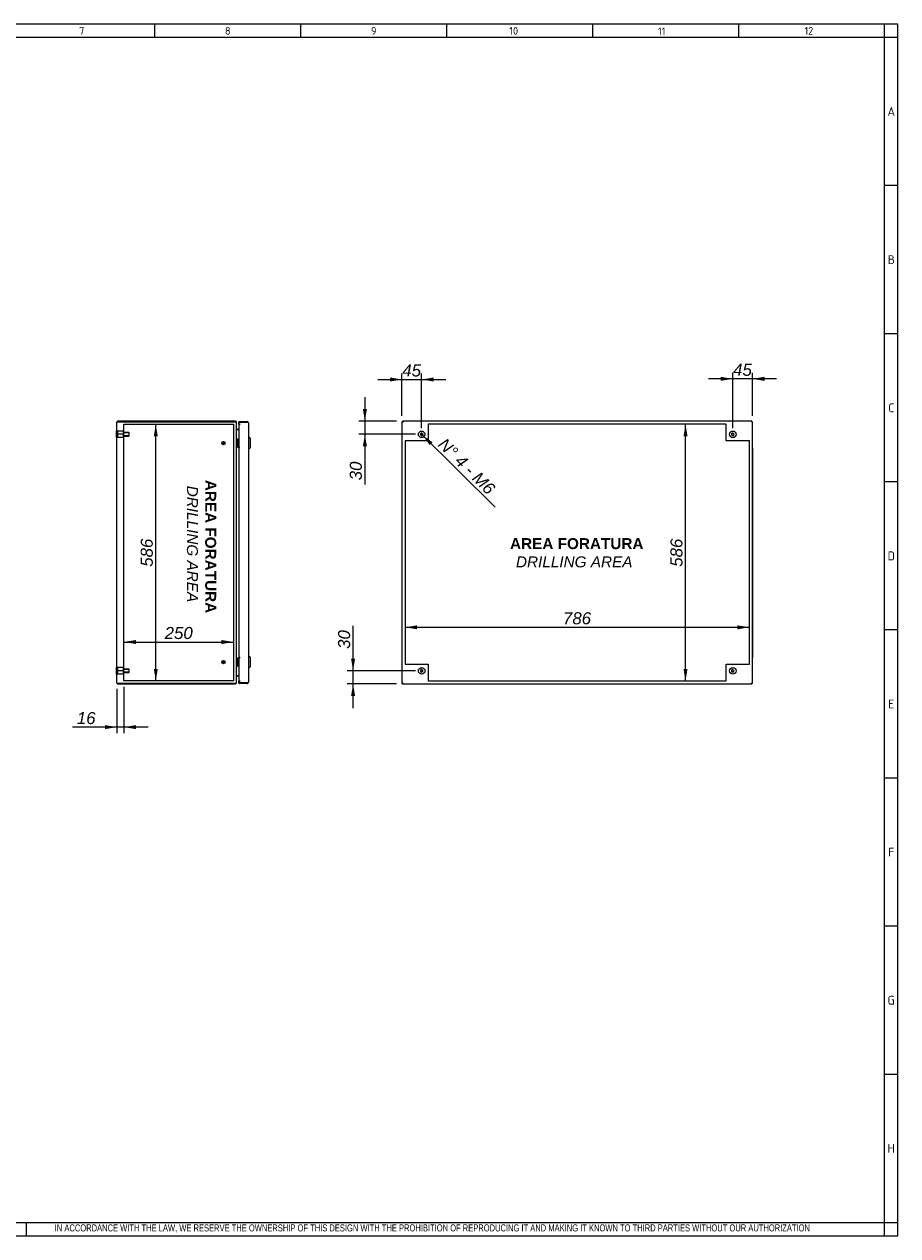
# Model space of a CAD drawing. Extents: x 6 to 412, y 11 to 288.
# Tile 3 of 3: x 213 to 412, y 11 to 288. Entities that reach past the tile are written whole.
import ezdxf
from ezdxf.enums import TextEntityAlignment as Align
from ezdxf.lldxf.tags import DXFTag

# ---------------------------------------------------------------- set-up
doc = ezdxf.new("R2010")
doc.units = 0
doc.layers.get('0').update_dxf_attribs({"linetype": 'CONTINUOUS'})
for name, color, linetype in [('_TRANSLATION', 7, 'CONTINUOUS'), ('AE00417_01', 7, 'CONTINUOUS'), ('C0000000', 7, 'CONTINUOUS'), ('C0000000_04', 7, 'CONTINUOUS'), ('C0000000_05', 7, 'CONTINUOUS'), ('C0000001_34', 7, 'CONTINUOUS'), ('C0000001_35', 7, 'CONTINUOUS'), ('DEFAULT', 7, 'CONTINUOUS'), ('SERRATURA_INF', 7, 'CONTINUOUS'), ('SERRATURA_SUP', 7, 'CONTINUOUS')]:
    doc.layers.add(name, color=color, linetype=linetype)
doc.styles.add('SEACAD_ARIAL', font='arial.ttf')
doc.styles.add('SEACAD_ARIALI', font='ariali.ttf')
tags = doc.linetypes.add('CENTER2', pattern=[28.575, 19.05, -3.175, 3.175, -3.175]).pattern_tags.tags
tags[10:11] = [DXFTag(74, 4), DXFTag(75, 0), DXFTag(340, '0'), DXFTag(46, 0.0), DXFTag(50, 0.0), DXFTag(44, 0.0), DXFTag(45, 0.0)]
tags[8:9] = [DXFTag(74, 4), DXFTag(75, 0), DXFTag(340, '0'), DXFTag(46, 0.0), DXFTag(50, 0.0), DXFTag(44, 0.0), DXFTag(45, 0.0)]
tags[6:7] = [DXFTag(74, 4), DXFTag(75, 0), DXFTag(340, '0'), DXFTag(46, 0.0), DXFTag(50, 0.0), DXFTag(44, 0.0), DXFTag(45, 0.0)]
tags[4:5] = [DXFTag(74, 4), DXFTag(75, 0), DXFTag(340, '0'), DXFTag(46, 0.0), DXFTag(50, 0.0), DXFTag(44, 0.0), DXFTag(45, 0.0)]
tags = doc.linetypes.add('HIDDEN2', pattern=[4.7625, 3.175, -1.5875]).pattern_tags.tags
tags[6:7] = [DXFTag(74, 4), DXFTag(75, 0), DXFTag(340, '0'), DXFTag(46, 0.0), DXFTag(50, 0.0), DXFTag(44, 0.0), DXFTag(45, 0.0)]
tags[4:5] = [DXFTag(74, 4), DXFTag(75, 0), DXFTag(340, '0'), DXFTag(46, 0.0), DXFTag(50, 0.0), DXFTag(44, 0.0), DXFTag(45, 0.0)]
doc.dimstyles.new('ISO', dxfattribs={"dimtxt": 2.75, "dimasz": 2.75, "dimexe": 1.375, "dimexo": 1.375, "dimgap": 0.6875, "dimtad": 1, "dimdec": 1, "dimlfac": 10, "dimtxsty": 'SEACAD_ARIAL', "dimsah": 1, "dimcen": 1.375, "dimadec": 1, "dimazin": 3, "dimtfac": 0.7, "dimtdec": 3, "dimtmove": 0, "dimatfit": 3})

# ---------------------------------------------------------------- blocks, each defined once
blk = doc.blocks.new('SE3')
at = {"layer": 'AE00417_01', "color": 7, "linetype": 'HIDDEN2'}
for centre, radius in [((258.18, 191.95), 0.375), ((258.18, 191.95), 0.3), ((258.18, 191.95), 0.25), ((258.18, 191.95), 0.225), ((258.18, 141.95), 0.375), ((258.18, 141.95), 0.3), ((258.18, 141.95), 0.25), ((258.18, 141.95), 0.225)]:
    blk.add_circle(centre, radius, dxfattribs=at)
for centre in [(258.18, 191.95), (258.18, 141.95)]:
    blk.add_arc(centre, 0.238, 75, 15, dxfattribs=at)
at = {"layer": 'C0000000', "color": 7, "linetype": 'CONTINUOUS'}
for p, q in [((233.78, 193.2), (233.78, 194.7)), ((233.88, 194.7), (233.78, 194.7)), ((233.78, 193.2), (233.88, 193.2)), ((261.28, 192.85), (261.28, 192.85)), ((261.28, 191.05), (261.28, 191.05)), ((261.29, 192.85), (261.68, 192.85)), ((261.68, 191.05), (261.29, 191.05)), ((261.38, 192.75), (261.38, 191.15)), ((261.28, 142.85), (261.28, 142.85)), ((261.29, 142.85), (261.68, 142.85)), ((261.38, 142.75), (261.38, 141.15)), ((261.28, 141.05), (261.28, 141.05)), ((261.68, 141.05), (261.29, 141.05))]:
    blk.add_line(p, q, dxfattribs=at)
at = {"layer": 'C0000000', "color": 7, "linetype": 'HIDDEN2'}
for p, q in [((234, 194.7), (234, 193.95)), ((235.3, 194.7), (234, 194.7)), ((234, 193.95), (234, 193.2)), ((235.3, 193.95), (234, 193.95)), ((235.3, 194.7), (235.3, 193.95)), ((236.6, 194.35), (235.3, 194.35)), ((236.68, 194.28), (235.3, 194.28)), ((235.3, 193.95), (235.3, 193.2)), ((236.6, 194.35), (236.6, 193.55)), ((236.7, 194.25), (236.6, 194.35)), ((236.6, 193.55), (236.7, 193.65)), ((236.7, 193.65), (236.7, 194.25)), ((235.3, 193.2), (234, 193.2)), ((236.68, 193.63), (235.3, 193.63)), ((235.3, 193.55), (236.6, 193.55))]:
    blk.add_line(p, q, dxfattribs=at)
at = {"layer": 'C0000000', "color": 7, "linetype": 'CONTINUOUS'}
for centre, start, end in [((261.28, 192.75), 90, 180), ((261.28, 191.15), 180, 270), ((261.28, 142.75), 90, 180), ((261.28, 141.15), 180, 270)]:
    blk.add_arc(centre, 0.1, start, end, dxfattribs=at)
for points in [[(261.38, 192.75), (261.38, 192.85), (261.28, 192.85)], [(261.28, 191.05), (261.38, 191.05), (261.38, 191.15)], [(261.38, 142.75), (261.38, 142.85), (261.28, 142.85)], [(261.28, 141.05), (261.38, 141.05), (261.38, 141.15)]]:
    blk.add_rational_spline(points, [1, 0.707106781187, 1], degree=2, dxfattribs=at)
at = {"layer": 'C0000000_04', "color": 7, "linetype": 'HIDDEN2'}
for p, q in [((234, 140.7), (234, 139.95)), ((235.3, 140.7), (234, 140.7)), ((234, 139.95), (234, 139.2)), ((235.3, 139.95), (234, 139.95)), ((235.3, 139.2), (234, 139.2)), ((235.3, 140.7), (235.3, 139.95)), ((236.6, 140.35), (235.3, 140.35)), ((236.68, 140.28), (235.3, 140.28)), ((235.3, 139.95), (235.3, 139.2)), ((236.68, 139.63), (235.3, 139.63)), ((235.3, 139.55), (236.6, 139.55)), ((236.6, 140.35), (236.6, 139.55)), ((236.7, 140.25), (236.6, 140.35)), ((236.6, 139.55), (236.7, 139.65)), ((236.7, 139.65), (236.7, 140.25))]:
    blk.add_line(p, q, dxfattribs=at)
at = {"layer": 'C0000000_05', "color": 7, "linetype": 'CONTINUOUS'}
for p, q in [((233.78, 139.2), (233.78, 140.7)), ((233.88, 140.7), (233.78, 140.7)), ((233.78, 139.2), (233.88, 139.2))]:
    blk.add_line(p, q, dxfattribs=at)
at = {"layer": 'C0000001_34', "color": 7, "linetype": 'CONTINUOUS'}
for p, q in [((233.88, 137.2), (233.88, 196.7)), ((234.13, 196.83), (233.92, 196.83)), ((233.92, 196.83), (234.13, 196.83)), ((260.93, 196.95), (234.13, 196.95)), ((234.13, 196.83), (260.93, 196.83)), ((260.93, 196.83), (234.13, 196.83)), ((261.18, 137.2), (261.18, 196.7)), ((261.18, 196.7), (261.18, 196.7)), ((261.31, 195.07), (261.18, 195.07)), ((261.31, 195.07), (261.68, 195.07)), ((261.68, 195.07), (261.31, 195.07)), ((261.18, 138.83), (261.31, 138.83)), ((261.68, 138.83), (261.31, 138.83)), ((261.31, 138.83), (261.68, 138.83)), ((234.13, 137.07), (233.92, 137.07)), ((233.92, 137.07), (234.13, 137.07)), ((260.93, 137.07), (234.13, 137.07)), ((234.13, 137.07), (260.93, 137.07)), ((234.13, 136.95), (260.93, 136.95)), ((261.18, 137.2), (261.18, 137.2))]:
    blk.add_line(p, q, dxfattribs=at)
at = {"layer": 'C0000001_34', "color": 7, "linetype": 'CENTER2'}
for p, q in [((235.48, 137.65), (235.48, 196.25)), ((235.48, 196.25), (260.48, 196.25)), ((260.48, 196.25), (260.48, 137.65)), ((260.48, 137.65), (235.48, 137.65))]:
    blk.add_line(p, q, dxfattribs=at)
at = {"layer": 'C0000001_34', "color": 7, "linetype": 'CONTINUOUS'}
for centre, radius, start, end in [((234.13, 196.7), 0.25, 148.6677, 180), ((234.13, 196.7), 0.25, 90, 148.6677), ((260.93, 196.7), 0.25, 0, 90), ((261.31, 195.2), 0.13, 180, 270), ((261.31, 138.7), 0.13, 90, 180), ((234.13, 137.2), 0.25, 180, 211.3323), ((234.13, 137.2), 0.25, 211.3323, 270), ((260.93, 137.2), 0.25, 270, 0)]:
    blk.add_arc(centre, radius, start, end, dxfattribs=at)
for centre, major_axis, ratio, start_param, end_param in [((234.13, 196.7), (0.25, 0), 0.997824, 2.594742, 3.141593), ((260.93, 196.7), (-0.25, 0), 0.52, 3.141593, 4.712389), ((234.13, 137.2), (0.25, 0), 0.997824, 3.141593, 3.688444), ((260.93, 137.2), (0.25, 0), 0.52, 4.712389, 6.283185)]:
    blk.add_ellipse(centre, major_axis=major_axis, ratio=ratio, start_param=start_param, end_param=end_param, dxfattribs=at)
at = {"layer": 'C0000001_35', "color": 7, "linetype": 'CONTINUOUS'}
for p, q in [((263.57, 196.7), (261.68, 196.7)), ((261.68, 196.3), (261.68, 196.7)), ((261.83, 196.85), (263.57, 196.85)), ((261.83, 196.7), (263.57, 196.7)), ((263.57, 196.7), (263.84, 196.7)), ((263.84, 196.7), (263.57, 196.7)), ((263.88, 196.54), (263.88, 137.36)), ((261.98, 196.3), (261.68, 196.3)), ((261.83, 196.3), (261.68, 196.3)), ((261.68, 196.3), (261.68, 190.87)), ((261.83, 196.3), (261.98, 196.3)), ((261.98, 196.3), (261.98, 196.3)), ((261.83, 190.87), (261.68, 190.87)), ((261.93, 190.85), (261.68, 190.85)), ((261.68, 190.85), (261.68, 143.05)), ((261.93, 190.87), (261.83, 190.87)), ((261.93, 190.87), (261.93, 190.85)), ((261.93, 190.85), (261.93, 190.85)), ((261.68, 143.05), (261.93, 143.05)), ((261.83, 143.03), (261.68, 143.03)), ((261.68, 143.03), (261.68, 137.6)), ((261.83, 143.03), (261.93, 143.03)), ((261.93, 143.05), (261.93, 143.05)), ((261.93, 143.05), (261.93, 143.03)), ((261.68, 137.2), (261.68, 137.6)), ((261.68, 137.6), (261.98, 137.6)), ((261.83, 137.6), (261.68, 137.6)), ((261.68, 137.2), (263.57, 137.2)), ((261.98, 137.6), (261.83, 137.6)), ((263.57, 137.2), (261.83, 137.2)), ((263.57, 137.05), (261.83, 137.05)), ((261.98, 137.6), (261.98, 137.6)), ((263.57, 137.2), (263.84, 137.2)), ((263.84, 137.2), (263.57, 137.2))]:
    blk.add_line(p, q, dxfattribs=at)
for centre, radius, start, end in [((261.83, 196.7), 0.15, 90, 180.0316), ((261.83, 196.7), 0.0002, 90, 204.4698), ((263.57, 196.54), 0.31, 31.073, 90), ((263.57, 196.54), 0.31, 0, 31.073), ((261.83, 137.2), 0.15, 179.9684, 270), ((261.83, 137.2), 0.0002, 155.5302, 270), ((263.57, 137.36), 0.31, 270, 328.927), ((263.57, 137.36), 0.31, 328.927, 0)]:
    blk.add_arc(centre, radius, start, end, dxfattribs=at)
for centre, start_param, end_param in [((263.57, 196.54), 3.141593, 3.683918), ((263.57, 137.36), 2.599267, 3.141593)]:
    blk.add_ellipse(centre, major_axis=(-0.31, 0), ratio=0.998232, start_param=start_param, end_param=end_param, dxfattribs=at)
at = {"layer": 'SERRATURA_INF', "color": 7, "linetype": 'CONTINUOUS'}
for p, q in [((263.98, 143.35), (263.88, 143.35)), ((263.98, 140.55), (263.98, 143.35)), ((264.28, 143.05), (263.98, 143.35)), ((264.28, 143.05), (264.28, 140.85)), ((263.88, 140.55), (263.98, 140.55)), ((263.98, 140.55), (264.28, 140.85))]:
    blk.add_line(p, q, dxfattribs=at)
at = {"layer": 'SERRATURA_SUP', "color": 7, "linetype": 'CONTINUOUS'}
for p, q in [((263.98, 193.35), (263.88, 193.35)), ((263.98, 190.55), (263.98, 193.35)), ((264.28, 193.05), (263.98, 193.35)), ((264.28, 193.05), (264.28, 190.85)), ((263.88, 190.55), (263.98, 190.55)), ((263.98, 190.55), (264.28, 190.85))]:
    blk.add_line(p, q, dxfattribs=at)
blk = doc.blocks.new('SE4')
at = {"layer": 'C0000000', "color": 7, "linetype": 'CONTINUOUS'}
for radius in [0.75, 0.246]:
    blk.add_circle((374.43, 193.95), radius, dxfattribs=at)
blk.add_arc((374.43, 193.95), 0.3, 75, 15, dxfattribs=at)
at = {"layer": 'C0000000_05', "color": 7, "linetype": 'CONTINUOUS'}
for centre, radius in [((303.43, 193.95), 0.75), ((303.43, 193.95), 0.246), ((303.43, 139.95), 0.75), ((303.43, 139.95), 0.246), ((374.43, 139.95), 0.75), ((374.43, 139.95), 0.246)]:
    blk.add_circle(centre, radius, dxfattribs=at)
for centre in [(303.43, 193.95), (303.43, 139.95), (374.43, 139.95)]:
    blk.add_arc(centre, 0.3, 75, 15, dxfattribs=at)
at = {"layer": 'C0000001_34', "color": 7, "linetype": 'CONTINUOUS'}
for p, q in [((298.93, 196.83), (298.93, 137.07)), ((298.93, 196.83), (299.05, 196.83)), ((299.05, 196.95), (299.05, 196.83)), ((378.81, 196.95), (299.05, 196.95)), ((299.05, 196.83), (299.18, 196.7)), ((299.05, 196.83), (299.18, 196.7)), ((378.81, 196.83), (378.68, 196.7)), ((378.81, 196.83), (378.68, 196.7)), ((378.81, 196.95), (378.81, 196.83)), ((378.93, 196.83), (378.81, 196.83)), ((378.93, 137.07), (378.93, 196.83)), ((298.93, 137.07), (299.05, 137.07)), ((299.05, 137.07), (299.18, 137.2)), ((299.05, 137.07), (299.18, 137.2)), ((299.05, 136.95), (299.05, 137.07)), ((299.05, 136.95), (378.81, 136.95)), ((378.81, 137.07), (378.68, 137.2)), ((378.81, 137.07), (378.68, 137.2)), ((378.93, 137.07), (378.81, 137.07)), ((378.81, 136.95), (378.81, 137.07))]:
    blk.add_line(p, q, dxfattribs=at)
at = {"layer": 'C0000001_34', "color": 7, "linetype": 'CENTER2'}
for p, q in [((304.93, 196.25), (304.93, 192.45)), ((372.93, 196.25), (304.93, 196.25)), ((372.93, 192.45), (372.93, 196.25)), ((304.93, 192.45), (299.63, 192.45)), ((299.63, 192.45), (299.63, 141.45)), ((378.23, 192.45), (372.93, 192.45)), ((378.23, 141.45), (378.23, 192.45)), ((299.63, 141.45), (304.93, 141.45)), ((304.93, 141.45), (304.93, 137.65)), ((372.93, 137.65), (372.93, 141.45)), ((372.93, 141.45), (378.23, 141.45)), ((304.93, 137.65), (372.93, 137.65))]:
    blk.add_line(p, q, dxfattribs=at)
at = {"layer": 'C0000001_35', "color": 7, "linetype": 'CONTINUOUS'}
for p, q in [((378.93, 196.7), (378.93, 196.7)), ((378.93, 196.3), (378.93, 196.7)), ((378.93, 196.3), (378.93, 196.3)), ((378.93, 196.3), (378.93, 196.3)), ((378.93, 196.3), (378.93, 196.3)), ((378.93, 190.87), (378.93, 196.3)), ((378.93, 190.87), (378.93, 190.87)), ((378.93, 190.87), (378.93, 190.85)), ((378.93, 190.85), (378.93, 143.05)), ((378.93, 190.85), (378.93, 190.85)), ((378.93, 143.05), (378.93, 143.05)), ((378.93, 143.05), (378.93, 143.03)), ((378.93, 137.6), (378.93, 143.03)), ((378.93, 143.03), (378.93, 143.03)), ((378.93, 137.2), (378.93, 137.6)), ((378.93, 137.6), (378.93, 137.6)), ((378.93, 137.6), (378.93, 137.6)), ((378.93, 137.6), (378.93, 137.6)), ((378.93, 137.2), (378.93, 137.2))]:
    blk.add_line(p, q, dxfattribs=at)
blk = doc.blocks.new('DMBLK412')
at = {"layer": '_TRANSLATION', "linetype": 'CONTINUOUS'}
for points in [[(243.2, 193.5), (242.75, 196.25), (242.29, 193.5)], [(243.2, 140.4), (242.29, 140.4), (242.75, 137.65)]]:
    blk.add_hatch(color=7, dxfattribs=at).paths.add_polyline_path(points)
at = {"layer": '_TRANSLATION', "color": 7, "linetype": 'CONTINUOUS'}
blk.add_line((242.75, 137.65), (242.75, 196.25), dxfattribs=at)
at = {"layer": '_TRANSLATION', "color": 7, "linetype": 'CONTINUOUS', "style": 'SEACAD_ARIALI'}
blk.add_text('586', height=2.75, rotation=90, dxfattribs=at).set_placement((239.31, 163.71), align=Align.TOP_LEFT)
blk = doc.blocks.new('DMBLK413')
at = {"layer": '_TRANSLATION', "linetype": 'CONTINUOUS'}
for points in [[(238.23, 146.98), (235.48, 146.53), (238.23, 146.07)], [(257.73, 146.98), (257.73, 146.07), (260.48, 146.53)]]:
    blk.add_hatch(color=7, dxfattribs=at).paths.add_polyline_path(points)
at = {"layer": '_TRANSLATION', "color": 7, "linetype": 'CONTINUOUS'}
blk.add_line((235.48, 146.53), (260.48, 146.53), dxfattribs=at)
at = {"layer": '_TRANSLATION', "color": 7, "linetype": 'CONTINUOUS', "style": 'SEACAD_ARIALI'}
blk.add_text('250', height=2.75, dxfattribs=at).set_placement((244.77, 149.96), align=Align.TOP_LEFT)
blk = doc.blocks.new('DMBLK416')
at = {"layer": '_TRANSLATION', "linetype": 'CONTINUOUS'}
for points in [[(302.38, 150.34), (299.63, 149.89), (302.38, 149.43)], [(375.48, 150.34), (375.48, 149.43), (378.23, 149.89)]]:
    blk.add_hatch(color=7, dxfattribs=at).paths.add_polyline_path(points)
at = {"layer": '_TRANSLATION', "color": 7, "linetype": 'CONTINUOUS'}
blk.add_line((299.63, 149.89), (378.23, 149.89), dxfattribs=at)
at = {"layer": '_TRANSLATION', "color": 7, "linetype": 'CONTINUOUS', "style": 'SEACAD_ARIALI'}
blk.add_text('786', height=2.75, dxfattribs=at).set_placement((335.69, 153.32), align=Align.TOP_LEFT)
blk = doc.blocks.new('DMBLK417')
at = {"layer": '_TRANSLATION', "linetype": 'CONTINUOUS'}
for points in [[(363.19, 193.5), (364.11, 193.5), (363.65, 196.25)], [(363.19, 140.4), (363.65, 137.65), (364.11, 140.4)]]:
    blk.add_hatch(color=7, dxfattribs=at).paths.add_polyline_path(points)
at = {"layer": '_TRANSLATION', "color": 7, "linetype": 'CONTINUOUS'}
blk.add_line((363.65, 137.65), (363.65, 196.25), dxfattribs=at)
at = {"layer": '_TRANSLATION', "color": 7, "linetype": 'CONTINUOUS', "style": 'SEACAD_ARIALI'}
blk.add_text('586', height=2.75, rotation=90, dxfattribs=at).set_placement((360.21, 163.71), align=Align.TOP_LEFT)
blk = doc.blocks.new('DMBLK421')
at = {"layer": '_TRANSLATION', "linetype": 'CONTINUOUS'}
for points in [[(231.13, 126.64), (233.88, 127.1), (231.13, 127.56)], [(238.23, 126.64), (238.23, 127.56), (235.48, 127.1)]]:
    blk.add_hatch(color=7, dxfattribs=at).paths.add_polyline_path(points)
at = {"layer": '_TRANSLATION', "color": 7, "linetype": 'CONTINUOUS'}
for p, q in [((233.88, 135.83), (233.88, 125.72)), ((235.48, 136.28), (235.48, 125.72)), ((240.98, 127.1), (223.77, 127.1))]:
    blk.add_line(p, q, dxfattribs=at)
at = {"layer": '_TRANSLATION', "color": 7, "linetype": 'CONTINUOUS', "style": 'SEACAD_ARIALI'}
blk.add_text('16', height=2.75, dxfattribs=at).set_placement((224.73, 130.53), align=Align.TOP_LEFT)
blk = doc.blocks.new('DMBLK422')
at = {"layer": '_TRANSLATION', "linetype": 'CONTINUOUS'}
for points in [[(287.32, 142.7), (287.78, 139.95), (288.24, 142.7)], [(287.32, 134.2), (288.24, 134.2), (287.78, 136.95)]]:
    blk.add_hatch(color=7, dxfattribs=at).paths.add_polyline_path(points)
at = {"layer": '_TRANSLATION', "color": 7, "linetype": 'CONTINUOUS'}
for p, q in [((287.78, 131.45), (287.78, 150.2)), ((302.05, 139.95), (286.41, 139.95)), ((297.67, 136.95), (286.41, 136.95))]:
    blk.add_line(p, q, dxfattribs=at)
at = {"layer": '_TRANSLATION', "color": 7, "linetype": 'CONTINUOUS', "style": 'SEACAD_ARIALI'}
blk.add_text('30', height=2.75, rotation=90, dxfattribs=at).set_placement((284.35, 144.96), align=Align.TOP_LEFT)
blk = doc.blocks.new('DMBLK423')
at = {"layer": '_TRANSLATION', "linetype": 'CONTINUOUS'}
for points in [[(290.01, 199.7), (290.47, 196.95), (290.93, 199.7)], [(290.01, 191.2), (290.93, 191.2), (290.47, 193.95)]]:
    blk.add_hatch(color=7, dxfattribs=at).paths.add_polyline_path(points)
at = {"layer": '_TRANSLATION', "color": 7, "linetype": 'CONTINUOUS'}
for p, q in [((290.47, 202.45), (290.47, 182.49)), ((297.67, 196.95), (289.09, 196.95)), ((302.05, 193.95), (289.09, 193.95))]:
    blk.add_line(p, q, dxfattribs=at)
at = {"layer": '_TRANSLATION', "color": 7, "linetype": 'CONTINUOUS', "style": 'SEACAD_ARIALI'}
blk.add_text('30', height=2.75, rotation=90, dxfattribs=at).set_placement((287.03, 183.45), align=Align.TOP_LEFT)
blk = doc.blocks.new('DMBLK424')
at = {"layer": '_TRANSLATION', "linetype": 'CONTINUOUS'}
for points in [[(296.18, 206.93), (296.18, 206.01), (298.93, 206.47)], [(306.18, 206.93), (303.43, 206.47), (306.18, 206.01)]]:
    blk.add_hatch(color=7, dxfattribs=at).paths.add_polyline_path(points)
at = {"layer": '_TRANSLATION', "color": 7, "linetype": 'CONTINUOUS'}
for p, q in [((298.93, 198.21), (298.93, 207.85)), ((303.43, 195.33), (303.43, 207.85)), ((293.43, 206.47), (308.93, 206.47))]:
    blk.add_line(p, q, dxfattribs=at)
at = {"layer": '_TRANSLATION', "color": 7, "linetype": 'CONTINUOUS', "style": 'SEACAD_ARIALI'}
blk.add_text('45', height=2.75, dxfattribs=at).set_placement((299.01, 209.91), align=Align.TOP_LEFT)
blk = doc.blocks.new('DMBLK425')
at = {"layer": '_TRANSLATION', "linetype": 'CONTINUOUS'}
for points in [[(371.68, 207.08), (371.68, 206.16), (374.43, 206.62)], [(381.68, 207.08), (378.93, 206.62), (381.68, 206.16)]]:
    blk.add_hatch(color=7, dxfattribs=at).paths.add_polyline_path(points)
at = {"layer": '_TRANSLATION', "color": 7, "linetype": 'CONTINUOUS'}
for p, q in [((374.43, 195.33), (374.43, 208)), ((378.93, 198.21), (378.93, 208)), ((384.43, 206.62), (368.93, 206.62))]:
    blk.add_line(p, q, dxfattribs=at)
at = {"layer": '_TRANSLATION', "color": 7, "linetype": 'CONTINUOUS', "style": 'SEACAD_ARIALI'}
blk.add_text('45', height=2.75, dxfattribs=at).set_placement((374.51, 210.06), align=Align.TOP_LEFT)
blk = doc.blocks.new('DMBLK429')
at = {"layer": '_TRANSLATION', "linetype": 'CONTINUOUS'}
blk.add_hatch(color=7, dxfattribs=at).paths.add_polyline_path([(305.92, 192.13), (303.64, 193.74), (305.27, 191.48)])
at = {"layer": '_TRANSLATION', "color": 7, "linetype": 'CONTINUOUS'}
blk.add_line((303.43, 193.95), (320.21, 177.32), dxfattribs=at)
at = {"layer": '_TRANSLATION', "color": 7, "linetype": 'CONTINUOUS', "style": 'SEACAD_ARIALI'}
blk.add_text('N° 4 - M6', height=2.75, rotation=315.2543, dxfattribs=at).set_placement((308.91, 193.36), align=Align.TOP_LEFT)

msp = doc.modelspace()

# ---------------------------------------------------------------- linework, layer by layer
at = {"color": 7, "linetype": 'CONTINUOUS'}
for p, q in [((412.092, 287.588), (6.234, 287.588)), ((242.48, 287.588), (242.48, 284.56)), ((275.797, 287.588), (275.797, 284.56)), ((309.113, 287.588), (309.113, 284.56)), ((342.43, 287.588), (342.43, 284.56)), ((375.747, 287.588), (375.747, 284.56)), ((412.092, 10.959), (412.092, 287.588)), ((412.092, 250.738), (409.063, 250.738)), ((412.092, 216.917), (409.063, 216.917)), ((412.092, 183.095), (409.063, 183.095)), ((412.092, 149.274), (409.063, 149.274)), ((412.092, 115.452), (409.063, 115.452)), ((412.092, 81.631), (409.063, 81.631)), ((412.092, 47.809), (409.063, 47.809)), ((213.272, 10.954), (213.272, 13.983)), ((6.234, 10.959), (412.092, 10.959))]:
    msp.add_line(p, q, dxfattribs=at)
at = {"layer": 'DEFAULT', "color": 7, "linetype": 'CONTINUOUS'}
for p, q in [((409.063, 10.959), (409.063, 287.588)), ((412.092, 284.56), (6.234, 284.56)), ((6.234, 13.988), (412.092, 13.988))]:
    msp.add_line(p, q, dxfattribs=at)

# ---------------------------------------------------------------- block references
at = {"layer": '_TRANSLATION'}
for name in ['SE3', 'SE4']:
    msp.add_blockref(name, (0, 0), dxfattribs=at)

# ---------------------------------------------------------------- texts
for s, insert, char_height, width, attachment_point in [('{\\fSolid Edge ANSI|b0||i0||c0|p34;\\C7;\\H1.766793;\\W1.;7}', (225.852, 285.196), 1.76679, 1.98765, 8), ('{\\fSolid Edge ANSI|b0||i0||c0|p34;\\C7;\\H1.766793;\\W1.;8}', (259.168, 285.196), 1.76679, 1.98765, 8), ('{\\fSolid Edge ANSI|b0||i0||c0|p34;\\C7;\\H1.766793;\\W1.;9}', (292.485, 285.196), 1.76679, 1.98765, 8), ('{\\fSolid Edge ANSI|b0||i0||c0|p34;\\C7;\\H1.766793;\\W1.;10}', (324.438, 285.196), 1.76679, 11.1986, 8), ('{\\fSolid Edge ANSI|b0||i0||c0|p34;\\C7;\\H1.766793;\\W1.;11}', (358.218, 285.073), 1.76679, 10.09104, 8), ('{\\fSolid Edge ANSI|b0||i0||c0|p34;\\C7;\\H1.766793;\\W1.;12}', (391.814, 285.196), 1.76679, 8.86043, 8), ('{\\fSolid Edge ANSI|b0||i0||c0|p34;\\C7;\\H2.019192;\\W1.;A}', (410.612, 266.645), 2.01919, 2.2716, 8), ('{\\fSolid Edge ANSI|b0||i0||c0|p34;\\C7;\\H2.019192;\\W1.;B}', (410.616, 232.824), 2.01919, 2.524, 8), ('{\\fSolid Edge ANSI|b0||i0||c0|p34;\\C7;\\H2.019192;\\W1.;C}', (410.614, 199.002), 2.01919, 2.3978, 8), ('{\\fSolid Edge ANSI|b0||i0||c0|p34;\\C7;\\H2.019192;\\W1.;D}', (410.616, 165.181), 2.01919, 2.524, 8), ('{\\fSolid Edge ANSI|b0||i0||c0|p34;\\C7;\\H2.019192;\\W1.;E}', (410.614, 131.359), 2.01919, 2.3978, 8), ('{\\fSolid Edge ANSI|b0||i0||c0|p34;\\C7;\\H2.019192;\\W1.;F}', (410.612, 97.538), 2.01919, 2.2716, 8), ('{\\fSolid Edge ANSI|b0||i0||c0|p34;\\C7;\\H2.019192;\\W1.;G}', (410.586, 63.716), 2.01919, 2.5871, 8), ('{\\fSolid Edge ANSI|b0||i0||c0|p34;\\C7;\\H2.019192;\\W1.;H}', (410.588, 29.895), 2.01919, 2.7133, 8), ('{\\fArial Narrow|b0||i0||c0|p34;\\C7;\\H1.6;\\W0.94;IN ACCORDANCE WITH THE LAW, WE RESERVE THE OWNERSHIP OF THIS DESIGN WITH THE PROHIBITION OF REPRODUCING IT AND MAKING IT KNOWN TO THIRD PARTIES WITHOUT OUR AUTHORIZATION}', (219.688, 11.652), 1.6, 181.99571, 7)]:
    msp.add_mtext(s, dxfattribs=dict(insert=insert, char_height=char_height, width=width, attachment_point=attachment_point))
at = {"layer": '_TRANSLATION', "insert": (253.178, 168.918), "char_height": 3, "width": 34.96354, "attachment_point": 5, "rotation": 270}
msp.add_mtext('{\\fArial|b0||i0||c0|p34;\\C7;\\H3.;\\W1.; }{\\fArial|b1||i0||c0|p34;\\C7;\\H2.5;\\W1.;AREA FORATURA \\P}{\\fArial|b0||i1||c0|p34;\\C7;\\H2.5;\\W1.;DRILLING AREA}', dxfattribs=at)
at = {"layer": '_TRANSLATION', "insert": (338.247, 166.892), "char_height": 3, "width": 34.96354, "attachment_point": 5}
msp.add_mtext('{\\fArial|b0||i0||c0|p34;\\C7;\\H3.;\\W1.; }{\\fArial|b1||i0||c0|p34;\\C7;\\H2.5;\\W1.;AREA FORATURA \\P}{\\fArial|b0||i1||c0|p34;\\C7;\\H2.5;\\W1.;DRILLING AREA}', dxfattribs=at)

# ---------------------------------------------------------------- dimensions: what is measured, and where the dimension line sits
at = {"layer": '_TRANSLATION', "color": 7, "linetype": 'CONTINUOUS'}
for base, p1, p2, picture, middle in [((303.428, 206.471), (298.928, 196.833), (303.428, 193.953), 'DMBLK424', (301.178, 206.471)), ((374.428, 206.621), (378.928, 196.833), (374.428, 193.953), 'DMBLK425', (376.678, 206.621)), ((233.881, 127.097), (235.481, 137.653), (233.881, 137.203), 'DMBLK421', (230.033, 127.097))]:
    dim = msp.add_linear_dim(base=base, p1=p1, p2=p2, text='\\A1;<>', dimstyle='ISO', dxfattribs=at)
    dim.commit()
    dim.dimension.update_dxf_attribs({"geometry": picture, "text_midpoint": middle, "dimtype": 160})
for base, p1, p2, angle, picture, middle, dimtype in [((290.467, 193.953), (299.049, 196.953), (303.428, 193.953), 90, 'DMBLK423', (290.467, 188.691), 160), ((242.745, 137.653), (235.481, 137.653), (235.481, 196.253), 90, 'DMBLK412', (242.745, 166.953), 161), ((363.648, 137.653), (372.928, 137.653), (372.928, 196.253), 90, 'DMBLK417', (363.648, 166.953), 161), ((299.628, 149.886), (299.628, 141.453), (378.228, 141.453), 0, 'DMBLK416', (338.928, 149.886), 161), ((235.481, 146.526), (235.481, 137.653), (260.481, 137.653), 0, 'DMBLK413', (247.981, 146.526), 161), ((287.783, 139.953), (299.049, 136.953), (303.428, 139.953), 90, 'DMBLK422', (287.783, 143.997), 160)]:
    dim = msp.add_linear_dim(base=base, p1=p1, p2=p2, angle=angle, text='\\A1;<>', dimstyle='ISO', dxfattribs=at)
    dim.commit()
    dim.dimension.update_dxf_attribs({"geometry": picture, "text_midpoint": middle, "dimtype": dimtype})
dim = msp.add_radius_dim(center=(303.428, 193.953), mpoint=(303.641, 193.742), text='\\A1;N° 4 - M6 {}', dimstyle='ISO', override={"dimtolj": 1}, dxfattribs=at)
dim.commit()
dim.dimension.update_dxf_attribs({"geometry": 'DMBLK429', "text_midpoint": (305.803, 191.599), "dimtype": 164})

doc.saveas('drawing.dxf')
